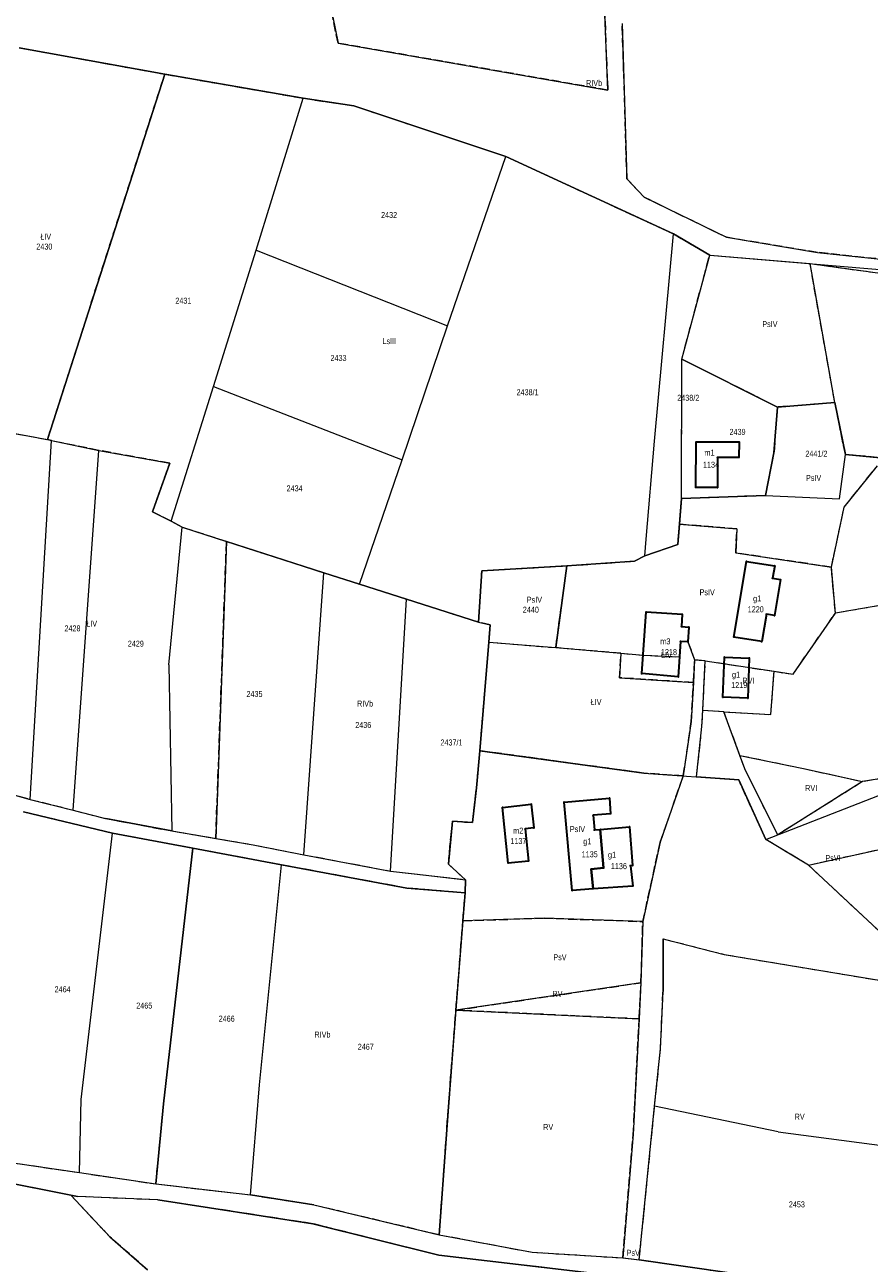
# Model space of a CAD drawing. Header units: metres. Extents: x 7496145 to 7500200, y 5498500 to 5502080.
# Tile 149 of 202: x 7499141 to 7499353, y 5498852 to 5499162. Entities that reach past the tile are written whole.
import ezdxf
from ezdxf.enums import TextEntityAlignment as Align

# ---------------------------------------------------------------- set-up
doc = ezdxf.new("R2010")
doc.units = ezdxf.units.M
doc.header["$MEASUREMENT"] = 0
for name, pattern in [('2.25_0.75', [3, 2.25, -0.75]), ('219-1000', [0]), ('egug-1000', [0])]:
    doc.linetypes.add(name, pattern=pattern)
doc.layers.get('0').update_dxf_attribs({"color": 2, "linetype": 'CONTINUOUS', "lineweight": 5})
for name, color, linetype in [('209-oznaczenie konturu klasyfikacyjnego', 7, 'CONTINUOUS'), ('211-numer działki ewidencyjnej', 7, 'CONTINUOUS'), ('217-kontur klasyfikacyjny', 7, 'CONTINUOUS'), ('218-kontur użytku gruntowego', 7, 'CONTINUOUS'), ('219-działka ewidencyjna', 7, 'CONTINUOUS'), ('312-budynek ewidencyjny', 7, 'CONTINUOUS'), ('312-oznaczenie budynku ewidencyjnego', 7, 'CONTINUOUS'), ('312-oznaczenie budynku ewidencyjnego-Atr117', 7, 'CONTINUOUS'), ('Punkt budynku', 7, 'CONTINUOUS')]:
    doc.layers.add(name, color=color, linetype=linetype)
doc.styles.get("Standard").update_dxf_attribs({"font": 'Working1250', "width": 0.75})

# ---------------------------------------------------------------- blocks, each defined once
blk = doc.blocks.new('PUNKTBUD')
at = {"color": 0}
blk.add_circle((0, 0), 0.09, dxfattribs=at)

msp = doc.modelspace()

# ---------------------------------------------------------------- linework, layer by layer
at = {"layer": '217-kontur klasyfikacyjny', "color": 3, "linetype": '2.25_0.75', "lineweight": 18, "flags": 128}
for points in [[(7499286.59, 5499168.92), (7499287.48, 5499145.67)], [(7499219.9, 5499157.42), (7499218.56, 5499163.93)], [(7499292.3, 5499123.44), (7499291.11, 5499162.35)], [(7499287.48, 5499145.67), (7499219.9, 5499157.42)], [(7499140.01, 5499156.26), (7499176.48, 5499149.63)], [(7499147.06, 5499058.13), (7499176.48, 5499149.63)], [(7499176.48, 5499149.63), (7499211.19, 5499143.61)], [(7499211.19, 5499143.61), (7499223.82, 5499141.73)], [(7499223.82, 5499141.73), (7499261.98, 5499129.04)], [(7499261.98, 5499129.04), (7499303.93, 5499109.64)], [(7499296.58, 5499118.82), (7499292.3, 5499123.44)], [(7499317.21, 5499108.77), (7499296.58, 5499118.82)], [(7499303.93, 5499109.64), (7499313.03, 5499104.31)], [(7499340.04, 5499104.98), (7499317.21, 5499108.77)], [(7499375.52, 5499101.2), (7499340.04, 5499104.98)], [(7499306.05, 5499078.25), (7499313.03, 5499104.31)], [(7499313.03, 5499104.31), (7499338.18, 5499102.19)], [(7499338.18, 5499102.19), (7499368.43, 5499098.05)], [(7499344.38, 5499067.35), (7499338.18, 5499102.19)], [(7499305.98, 5499043.3), (7499306.05, 5499078.25)], [(7499306.05, 5499078.25), (7499330.02, 5499066.25)], [(7499344.38, 5499067.35), (7499330.02, 5499066.25)], [(7499347.03, 5499054.38), (7499344.38, 5499067.35)], [(7499330.02, 5499066.25), (7499329.15, 5499054.79)], [(7499124.08, 5499062.34), (7499147.06, 5499058.13)], [(7499148.07, 5499057.83), (7499147.06, 5499058.13)], [(7499159.93, 5499055.39), (7499148.07, 5499057.83)], [(7499177.74, 5499052.18), (7499159.93, 5499055.39)], [(7499173.38, 5499040.03), (7499177.74, 5499052.18)], [(7499329.15, 5499054.79), (7499326.98, 5499044.1)], [(7499366.92, 5499052.47), (7499347.03, 5499054.38)], [(7499346.73, 5499041.17), (7499355.07, 5499051.56)], [(7499305.44, 5499036.89), (7499305.98, 5499043.3)], [(7499326.98, 5499044.1), (7499305.98, 5499043.3)], [(7499178.05, 5499037.64), (7499173.38, 5499040.03)], [(7499343.54, 5499026.15), (7499346.73, 5499041.17)], [(7499180.88, 5499036.14), (7499178.05, 5499037.64)], [(7499305.02, 5499031.84), (7499305.44, 5499036.89)], [(7499319.85, 5499035.75), (7499305.44, 5499036.89)], [(7499191.94, 5499032.57), (7499180.88, 5499036.14)], [(7499319.55, 5499029.7), (7499319.85, 5499035.75)], [(7499189.27, 5498958.18), (7499191.94, 5499032.57)], [(7499191.94, 5499032.57), (7499216.38, 5499024.69)], [(7499296.78, 5499028.98), (7499305.02, 5499031.84)], [(7499277.26, 5499026.46), (7499294.23, 5499027.65)], [(7499294.23, 5499027.65), (7499296.78, 5499028.98)], [(7499343.54, 5499026.15), (7499319.55, 5499029.7)], [(7499216.38, 5499024.69), (7499225.32, 5499021.87)], [(7499255.13, 5499012.38), (7499255.95, 5499025.23)], [(7499255.95, 5499025.23), (7499277.26, 5499026.46)], [(7499274.46, 5499005.97), (7499277.26, 5499026.46)], [(7499344.53, 5499014.6), (7499343.54, 5499026.15)], [(7499225.32, 5499021.87), (7499237.07, 5499018.09)], [(7499237.07, 5499018.09), (7499255.13, 5499012.38)], [(7499364.32, 5499018), (7499344.53, 5499014.6)], [(7499333.92, 5498999.32), (7499344.53, 5499014.6)], [(7499258.05, 5499011.71), (7499255.13, 5499012.38)], [(7499257.7, 5499007.33), (7499258.05, 5499011.71)], [(7499255.46, 5498980.16), (7499257.7, 5499007.33)], [(7499257.7, 5499007.33), (7499274.46, 5499005.97)], [(7499290.79, 5499004.56), (7499274.46, 5499005.97)], [(7499305.49, 5499003.64), (7499305.74, 5499007.55)], [(7499305.74, 5499007.55), (7499307.58, 5499007.43)], [(7499307.58, 5499007.43), (7499309.26, 5499002.93)], [(7499290.43, 5498998.43), (7499290.79, 5499004.56)], [(7499290.79, 5499004.56), (7499296.33, 5499004.08)], [(7499296.33, 5499004.08), (7499305.49, 5499003.64)], [(7499308.95, 5498997.24), (7499309.26, 5499002.93)], [(7499309.26, 5499002.93), (7499311.94, 5499002.67)], [(7499311.29, 5498990.19), (7499311.94, 5499002.67)], [(7499311.94, 5499002.67), (7499329.17, 5499000.04)], [(7499328.39, 5498989.23), (7499329.17, 5499000.04)], [(7499329.17, 5499000.04), (7499333.92, 5498999.32)], [(7499308.95, 5498997.24), (7499290.43, 5498998.43)], [(7499308.42, 5498987.48), (7499308.95, 5498997.24)], [(7499311.08, 5498986.18), (7499311.29, 5498990.19)], [(7499316.61, 5498989.89), (7499311.29, 5498990.19)], [(7499320.6, 5498978.97), (7499316.61, 5498989.89)], [(7499316.61, 5498989.89), (7499328.39, 5498989.23)], [(7499306.43, 5498973.83), (7499308.42, 5498987.48)], [(7499309.77, 5498973.59), (7499311.08, 5498986.18)], [(7499254.61, 5498970.87), (7499255.46, 5498980.16)], [(7499296.57, 5498974.53), (7499255.46, 5498980.16)], [(7499321.97, 5498975.22), (7499320.6, 5498978.97)], [(7499320.6, 5498978.97), (7499336.51, 5498975.7)], [(7499119.67, 5498974.41), (7499142.74, 5498967.95)], [(7499306.43, 5498973.83), (7499296.57, 5498974.53)], [(7499330.1, 5498959.1), (7499321.97, 5498975.22)], [(7499336.51, 5498975.7), (7499351.34, 5498972.41)], [(7499362.88, 5498974.25), (7499351.34, 5498972.41)], [(7499300.62, 5498957.23), (7499306.43, 5498973.83)], [(7499320.3, 5498972.84), (7499309.77, 5498973.59)], [(7499327.09, 5498957.93), (7499320.3, 5498972.84)], [(7499351.34, 5498972.41), (7499330.1, 5498959.1)], [(7499253.62, 5498962.15), (7499254.61, 5498970.87)], [(7499142.74, 5498967.95), (7499153.56, 5498965.27)], [(7499153.56, 5498965.27), (7499161.7, 5498963.17)], [(7499163.4, 5498959.46), (7499141.06, 5498964.82)], [(7499161.7, 5498963.17), (7499178.29, 5498960.04)], [(7499247.55, 5498951.73), (7499248.56, 5498962.47)], [(7499248.56, 5498962.47), (7499253.62, 5498962.15)], [(7499183.55, 5498955.7), (7499163.4, 5498959.46)], [(7499178.29, 5498960.04), (7499189.27, 5498958.18)], [(7499176.2, 5498891.69), (7499183.55, 5498955.7)], [(7499205.74, 5498951.55), (7499183.55, 5498955.7)], [(7499189.27, 5498958.18), (7499198.63, 5498956.6)], [(7499198.63, 5498956.6), (7499211.35, 5498954.08)], [(7499296.27, 5498937.35), (7499300.62, 5498957.23)], [(7499337.78, 5498951.51), (7499327.09, 5498957.93)], [(7499337.78, 5498951.51), (7499356.34, 5498955.6)], [(7499211.35, 5498954.08), (7499233.07, 5498950)], [(7499237.12, 5498945.74), (7499205.74, 5498951.55)], [(7499233.07, 5498950), (7499242.66, 5498948.87)], [(7499251.83, 5498947.83), (7499247.55, 5498951.73)], [(7499364.94, 5498926.16), (7499337.78, 5498951.51)], [(7499242.66, 5498948.87), (7499251.83, 5498947.83)], [(7499251.83, 5498947.83), (7499251.74, 5498944.57)], [(7499251.74, 5498944.57), (7499237.12, 5498945.74)], [(7499251.19, 5498937.56), (7499251.74, 5498944.57)], [(7499249.45, 5498915.16), (7499251.19, 5498937.56)], [(7499251.19, 5498937.56), (7499271.58, 5498938.18)], [(7499271.58, 5498938.18), (7499296.27, 5498937.35)], [(7499295.82, 5498922.01), (7499296.27, 5498937.35)], [(7499301.34, 5498919.82), (7499301.37, 5498933.03)], [(7499301.37, 5498933.03), (7499316.67, 5498929.11)], [(7499316.67, 5498929.11), (7499365.62, 5498920.97)], [(7499249.45, 5498915.16), (7499295.82, 5498922.01)], [(7499295.36, 5498912.97), (7499295.82, 5498922.01)], [(7499300.72, 5498905.46), (7499301.34, 5498919.82)], [(7499247.56, 5498890.92), (7499249.45, 5498915.16)], [(7499295.36, 5498912.97), (7499249.45, 5498915.16)], [(7499293.87, 5498884.03), (7499295.36, 5498912.97)], [(7499299.24, 5498891.11), (7499300.72, 5498905.46)], [(7499174.24, 5498871.63), (7499176.2, 5498891.69)], [(7499245.27, 5498858.9), (7499247.56, 5498890.92)], [(7499295.38, 5498852.61), (7499299.24, 5498891.11)], [(7499291.23, 5498853.1), (7499293.87, 5498884.03)], [(7499134.34, 5498877.51), (7499155.13, 5498874.44)], [(7499152.92, 5498868.82), (7499133.14, 5498872.75)], [(7499155.13, 5498874.44), (7499174.24, 5498871.63)], [(7499162.72, 5498858.37), (7499152.92, 5498868.82)], [(7499154.65, 5498868.48), (7499152.92, 5498868.82)], [(7499174.24, 5498871.63), (7499197.93, 5498868.86)], [(7499197.93, 5498868.86), (7499213.84, 5498866.4)], [(7499174.76, 5498867.6), (7499154.65, 5498868.48)], [(7499213.58, 5498861.66), (7499174.76, 5498867.6)], [(7499213.84, 5498866.4), (7499245.27, 5498858.9)], [(7499245.12, 5498853.73), (7499213.58, 5498861.66)], [(7499172.12, 5498850.12), (7499162.72, 5498858.37)], [(7499245.27, 5498858.9), (7499268.53, 5498854.51)], [(7499282.92, 5498849.35), (7499245.12, 5498853.73)], [(7499268.53, 5498854.51), (7499291.23, 5498853.1)], [(7499291.23, 5498853.1), (7499295.38, 5498852.61)], [(7499295.38, 5498852.61), (7499340.63, 5498846.1)]]:
    msp.add_lwpolyline(points, dxfattribs=at)
at = {"layer": '218-kontur użytku gruntowego', "color": 3, "linetype": 'egug-1000', "lineweight": 18, "flags": 128}
for points in [[(7499287.48, 5499145.67), (7499286.59, 5499168.92)], [(7499218.56, 5499163.93), (7499219.9, 5499157.42)], [(7499291.11, 5499162.35), (7499292.3, 5499123.44)], [(7499219.9, 5499157.42), (7499287.48, 5499145.67)], [(7499176.48, 5499149.63), (7499140.01, 5499156.26)], [(7499176.48, 5499149.63), (7499147.06, 5499058.13)], [(7499211.19, 5499143.61), (7499176.48, 5499149.63)], [(7499223.82, 5499141.73), (7499211.19, 5499143.61)], [(7499261.98, 5499129.04), (7499223.82, 5499141.73)], [(7499303.93, 5499109.64), (7499261.98, 5499129.04)], [(7499292.3, 5499123.44), (7499296.58, 5499118.82)], [(7499296.58, 5499118.82), (7499317.21, 5499108.77)], [(7499313.03, 5499104.31), (7499303.93, 5499109.64)], [(7499317.21, 5499108.77), (7499340.04, 5499104.98)], [(7499340.04, 5499104.98), (7499375.52, 5499101.2)], [(7499306.05, 5499078.25), (7499313.03, 5499104.31)], [(7499313.03, 5499104.31), (7499338.18, 5499102.19)], [(7499338.18, 5499102.19), (7499368.43, 5499098.05)], [(7499344.38, 5499067.35), (7499338.18, 5499102.19)], [(7499305.98, 5499043.3), (7499306.05, 5499078.25)], [(7499330.02, 5499066.25), (7499306.05, 5499078.25)], [(7499344.38, 5499067.35), (7499330.02, 5499066.25)], [(7499347.03, 5499054.38), (7499344.38, 5499067.35)], [(7499330.02, 5499066.25), (7499329.15, 5499054.79)], [(7499124.08, 5499062.34), (7499147.06, 5499058.13)], [(7499147.06, 5499058.13), (7499148.07, 5499057.83)], [(7499148.07, 5499057.83), (7499159.93, 5499055.39)], [(7499159.93, 5499055.39), (7499177.74, 5499052.18)], [(7499177.74, 5499052.18), (7499173.38, 5499040.03)], [(7499329.15, 5499054.79), (7499326.98, 5499044.1)], [(7499366.92, 5499052.47), (7499347.03, 5499054.38)], [(7499346.73, 5499041.17), (7499355.07, 5499051.56)], [(7499305.98, 5499043.3), (7499305.44, 5499036.89)], [(7499326.98, 5499044.1), (7499305.98, 5499043.3)], [(7499173.38, 5499040.03), (7499178.05, 5499037.64)], [(7499343.54, 5499026.15), (7499346.73, 5499041.17)], [(7499178.05, 5499037.64), (7499180.88, 5499036.14)], [(7499305.44, 5499036.89), (7499305.02, 5499031.84)], [(7499305.44, 5499036.89), (7499319.85, 5499035.75)], [(7499180.88, 5499036.14), (7499191.94, 5499032.57)], [(7499319.85, 5499035.75), (7499319.55, 5499029.7)], [(7499191.94, 5499032.57), (7499189.27, 5498958.18)], [(7499216.38, 5499024.69), (7499191.94, 5499032.57)], [(7499305.02, 5499031.84), (7499296.78, 5499028.98)], [(7499294.23, 5499027.65), (7499277.26, 5499026.46)], [(7499296.78, 5499028.98), (7499294.23, 5499027.65)], [(7499319.55, 5499029.7), (7499343.54, 5499026.15)], [(7499225.32, 5499021.87), (7499216.38, 5499024.69)], [(7499255.95, 5499025.23), (7499255.13, 5499012.38)], [(7499277.26, 5499026.46), (7499255.95, 5499025.23)], [(7499277.26, 5499026.46), (7499274.46, 5499005.97)], [(7499344.53, 5499014.6), (7499343.54, 5499026.15)], [(7499237.07, 5499018.09), (7499225.32, 5499021.87)], [(7499255.13, 5499012.38), (7499237.07, 5499018.09)], [(7499364.32, 5499018), (7499344.53, 5499014.6)], [(7499333.92, 5498999.32), (7499344.53, 5499014.6)], [(7499255.13, 5499012.38), (7499258.05, 5499011.71)], [(7499258.05, 5499011.71), (7499257.7, 5499007.33)], [(7499257.7, 5499007.33), (7499255.46, 5498980.16)], [(7499257.7, 5499007.33), (7499274.46, 5499005.97)], [(7499274.46, 5499005.97), (7499290.79, 5499004.56)], [(7499305.49, 5499003.64), (7499305.74, 5499007.55)], [(7499305.74, 5499007.55), (7499307.58, 5499007.43)], [(7499307.58, 5499007.43), (7499309.26, 5499002.93)], [(7499290.79, 5499004.56), (7499290.43, 5498998.43)], [(7499290.79, 5499004.56), (7499296.33, 5499004.08)], [(7499296.33, 5499004.08), (7499305.49, 5499003.64)], [(7499309.26, 5499002.93), (7499308.95, 5498997.24)], [(7499311.94, 5499002.67), (7499309.26, 5499002.93)], [(7499311.29, 5498990.19), (7499311.94, 5499002.67)], [(7499311.94, 5499002.67), (7499329.17, 5499000.04)], [(7499328.39, 5498989.23), (7499329.17, 5499000.04)], [(7499329.17, 5499000.04), (7499333.92, 5498999.32)], [(7499290.43, 5498998.43), (7499308.95, 5498997.24)], [(7499308.95, 5498997.24), (7499308.42, 5498987.48)], [(7499311.08, 5498986.18), (7499311.29, 5498990.19)], [(7499316.61, 5498989.89), (7499311.29, 5498990.19)], [(7499320.6, 5498978.97), (7499316.61, 5498989.89)], [(7499316.61, 5498989.89), (7499328.39, 5498989.23)], [(7499308.42, 5498987.48), (7499306.43, 5498973.83)], [(7499309.77, 5498973.59), (7499311.08, 5498986.18)], [(7499255.46, 5498980.16), (7499254.61, 5498970.87)], [(7499255.46, 5498980.16), (7499296.57, 5498974.53)], [(7499321.97, 5498975.22), (7499320.6, 5498978.97)], [(7499320.6, 5498978.97), (7499336.51, 5498975.7)], [(7499119.67, 5498974.41), (7499142.74, 5498967.95)], [(7499296.57, 5498974.53), (7499306.43, 5498973.83)], [(7499330.1, 5498959.1), (7499321.97, 5498975.22)], [(7499336.51, 5498975.7), (7499351.34, 5498972.41)], [(7499362.88, 5498974.25), (7499351.34, 5498972.41)], [(7499306.43, 5498973.83), (7499300.62, 5498957.23)], [(7499320.3, 5498972.84), (7499309.77, 5498973.59)], [(7499327.09, 5498957.93), (7499320.3, 5498972.84)], [(7499351.34, 5498972.41), (7499330.1, 5498959.1)], [(7499254.61, 5498970.87), (7499253.62, 5498962.15)], [(7499142.74, 5498967.95), (7499153.56, 5498965.27)], [(7499153.56, 5498965.27), (7499161.7, 5498963.17)], [(7499163.4, 5498959.46), (7499141.06, 5498964.82)], [(7499161.7, 5498963.17), (7499178.29, 5498960.04)], [(7499248.56, 5498962.47), (7499247.55, 5498951.73)], [(7499253.62, 5498962.15), (7499248.56, 5498962.47)], [(7499183.55, 5498955.7), (7499163.4, 5498959.46)], [(7499178.29, 5498960.04), (7499189.27, 5498958.18)], [(7499183.55, 5498955.7), (7499176.2, 5498891.69)], [(7499205.74, 5498951.55), (7499183.55, 5498955.7)], [(7499189.27, 5498958.18), (7499198.63, 5498956.6)], [(7499198.63, 5498956.6), (7499211.35, 5498954.08)], [(7499300.62, 5498957.23), (7499296.27, 5498937.35)], [(7499337.78, 5498951.51), (7499327.09, 5498957.93)], [(7499337.78, 5498951.51), (7499356.34, 5498955.6)], [(7499211.35, 5498954.08), (7499233.07, 5498950)], [(7499237.12, 5498945.74), (7499205.74, 5498951.55)], [(7499233.07, 5498950), (7499242.66, 5498948.87)], [(7499247.55, 5498951.73), (7499251.83, 5498947.83)], [(7499364.94, 5498926.16), (7499337.78, 5498951.51)], [(7499242.66, 5498948.87), (7499251.83, 5498947.83)], [(7499251.83, 5498947.83), (7499251.74, 5498944.57)], [(7499251.74, 5498944.57), (7499237.12, 5498945.74)], [(7499251.74, 5498944.57), (7499251.19, 5498937.56)], [(7499251.19, 5498937.56), (7499249.45, 5498915.16)], [(7499271.58, 5498938.18), (7499251.19, 5498937.56)], [(7499296.27, 5498937.35), (7499271.58, 5498938.18)], [(7499296.27, 5498937.35), (7499295.82, 5498922.01)], [(7499301.34, 5498919.82), (7499301.37, 5498933.03)], [(7499301.37, 5498933.03), (7499316.67, 5498929.11)], [(7499316.67, 5498929.11), (7499365.62, 5498920.97)], [(7499295.82, 5498922.01), (7499249.45, 5498915.16)], [(7499295.82, 5498922.01), (7499295.36, 5498912.97)], [(7499300.72, 5498905.46), (7499301.34, 5498919.82)], [(7499249.45, 5498915.16), (7499247.56, 5498890.92)], [(7499249.45, 5498915.16), (7499295.36, 5498912.97)], [(7499295.36, 5498912.97), (7499293.87, 5498884.03)], [(7499299.24, 5498891.11), (7499300.72, 5498905.46)], [(7499176.2, 5498891.69), (7499174.24, 5498871.63)], [(7499247.56, 5498890.92), (7499245.27, 5498858.9)], [(7499295.38, 5498852.61), (7499299.24, 5498891.11)], [(7499293.87, 5498884.03), (7499291.23, 5498853.1)], [(7499134.34, 5498877.51), (7499155.13, 5498874.44)], [(7499152.92, 5498868.82), (7499133.14, 5498872.75)], [(7499155.13, 5498874.44), (7499174.24, 5498871.63)], [(7499152.92, 5498868.82), (7499162.72, 5498858.37)], [(7499154.65, 5498868.48), (7499152.92, 5498868.82)], [(7499174.24, 5498871.63), (7499197.93, 5498868.86)], [(7499197.93, 5498868.86), (7499213.84, 5498866.4)], [(7499174.76, 5498867.6), (7499154.65, 5498868.48)], [(7499213.58, 5498861.66), (7499174.76, 5498867.6)], [(7499213.84, 5498866.4), (7499245.27, 5498858.9)], [(7499245.12, 5498853.73), (7499213.58, 5498861.66)], [(7499162.72, 5498858.37), (7499172.12, 5498850.12)], [(7499245.27, 5498858.9), (7499268.53, 5498854.51)], [(7499282.92, 5498849.35), (7499245.12, 5498853.73)], [(7499268.53, 5498854.51), (7499291.23, 5498853.1)], [(7499291.23, 5498853.1), (7499295.38, 5498852.61)], [(7499295.38, 5498852.61), (7499340.63, 5498846.1)]]:
    msp.add_lwpolyline(points, dxfattribs=at)
at = {"layer": '219-działka ewidencyjna', "color": 3, "linetype": '219-1000', "lineweight": 18, "flags": 128}
for points in [[(7499140.01, 5499156.26), (7499176.48, 5499149.63)], [(7499147.06, 5499058.13), (7499176.48, 5499149.63)], [(7499176.48, 5499149.63), (7499211.19, 5499143.61)], [(7499199.38, 5499105.56), (7499211.19, 5499143.61)], [(7499211.19, 5499143.61), (7499223.82, 5499141.73)], [(7499223.82, 5499141.73), (7499261.98, 5499129.04)], [(7499247.35, 5499086.62), (7499261.98, 5499129.04)], [(7499261.98, 5499129.04), (7499303.93, 5499109.64)], [(7499299.18, 5499057.69), (7499303.93, 5499109.64)], [(7499303.93, 5499109.64), (7499313.03, 5499104.31)], [(7499188.67, 5499071.39), (7499199.38, 5499105.56)], [(7499199.38, 5499105.56), (7499247.35, 5499086.62)], [(7499306.05, 5499078.25), (7499313.03, 5499104.31)], [(7499313.03, 5499104.31), (7499392.23, 5499097.65)], [(7499235.97, 5499053.04), (7499247.35, 5499086.62)], [(7499305.98, 5499043.3), (7499306.05, 5499078.25)], [(7499306.05, 5499078.25), (7499330.02, 5499066.25)], [(7499178.05, 5499037.64), (7499188.67, 5499071.39)], [(7499188.67, 5499071.39), (7499235.97, 5499053.04)], [(7499330.02, 5499066.25), (7499344.38, 5499067.35)], [(7499344.38, 5499067.35), (7499347.03, 5499054.38)], [(7499329.15, 5499054.79), (7499330.02, 5499066.25)], [(7499124.08, 5499062.34), (7499147.06, 5499058.13)], [(7499147.06, 5499058.13), (7499148.07, 5499057.83)], [(7499142.74, 5498967.95), (7499148.07, 5499057.83)], [(7499148.07, 5499057.83), (7499159.93, 5499055.39)], [(7499153.56, 5498965.27), (7499159.93, 5499055.39)], [(7499159.93, 5499055.39), (7499177.74, 5499052.18)], [(7499297.12, 5499033.19), (7499299.18, 5499057.69)], [(7499173.38, 5499040.03), (7499177.74, 5499052.18)], [(7499225.32, 5499021.87), (7499235.97, 5499053.04)], [(7499326.98, 5499044.1), (7499329.15, 5499054.79)], [(7499345.59, 5499043.26), (7499347.03, 5499054.38)], [(7499347.03, 5499054.38), (7499397.55, 5499049.53)], [(7499305.02, 5499031.84), (7499305.98, 5499043.3)], [(7499305.98, 5499043.3), (7499326.98, 5499044.1)], [(7499326.98, 5499044.1), (7499345.59, 5499043.26)], [(7499173.38, 5499040.03), (7499178.05, 5499037.64)], [(7499180.88, 5499036.14), (7499178.05, 5499037.64)], [(7499177.51, 5499001.65), (7499180.88, 5499036.14)], [(7499180.88, 5499036.14), (7499216.38, 5499024.69)], [(7499296.78, 5499028.98), (7499297.12, 5499033.19)], [(7499296.78, 5499028.98), (7499305.02, 5499031.84)], [(7499277.26, 5499026.46), (7499294.23, 5499027.65)], [(7499294.23, 5499027.65), (7499296.78, 5499028.98)], [(7499211.35, 5498954.08), (7499216.38, 5499024.69)], [(7499216.38, 5499024.69), (7499225.32, 5499021.87)], [(7499255.13, 5499012.38), (7499255.95, 5499025.23)], [(7499255.95, 5499025.23), (7499277.26, 5499026.46)], [(7499274.46, 5499005.97), (7499277.26, 5499026.46)], [(7499225.32, 5499021.87), (7499237.07, 5499018.09)], [(7499233.07, 5498950), (7499237.07, 5499018.09)], [(7499237.07, 5499018.09), (7499255.13, 5499012.38)], [(7499255.13, 5499012.38), (7499258.05, 5499011.71)], [(7499257.7, 5499007.33), (7499258.05, 5499011.71)], [(7499255.46, 5498980.16), (7499257.7, 5499007.33)], [(7499257.7, 5499007.33), (7499274.46, 5499005.97)], [(7499177.51, 5499001.65), (7499178.29, 5498960.04)], [(7499327.09, 5498957.93), (7499390.11, 5498982.44)], [(7499254.61, 5498970.87), (7499255.46, 5498980.16)], [(7499296.57, 5498974.53), (7499255.46, 5498980.16)], [(7499119.67, 5498974.41), (7499142.74, 5498967.95)], [(7499296.57, 5498974.53), (7499320.3, 5498972.84)], [(7499320.3, 5498972.84), (7499327.09, 5498957.93)], [(7499253.62, 5498962.15), (7499254.61, 5498970.87)], [(7499142.74, 5498967.95), (7499153.56, 5498965.27)], [(7499153.56, 5498965.27), (7499161.7, 5498963.17)], [(7499141.06, 5498964.82), (7499163.4, 5498959.46)], [(7499178.29, 5498960.04), (7499161.7, 5498963.17)], [(7499247.55, 5498951.73), (7499248.56, 5498962.47)], [(7499248.56, 5498962.47), (7499253.62, 5498962.15)], [(7499155.56, 5498892.79), (7499163.4, 5498959.46)], [(7499163.4, 5498959.46), (7499183.55, 5498955.7)], [(7499178.29, 5498960.04), (7499198.63, 5498956.6)], [(7499176.2, 5498891.69), (7499183.55, 5498955.7)], [(7499183.55, 5498955.7), (7499205.74, 5498951.55)], [(7499198.63, 5498956.6), (7499211.35, 5498954.08)], [(7499211.35, 5498954.08), (7499233.07, 5498950)], [(7499200.2, 5498896.41), (7499205.74, 5498951.55)], [(7499205.74, 5498951.55), (7499237.12, 5498945.74)], [(7499233.07, 5498950), (7499242.66, 5498948.87)], [(7499247.55, 5498951.73), (7499251.83, 5498947.83)], [(7499242.66, 5498948.87), (7499251.83, 5498947.83)], [(7499251.74, 5498944.57), (7499251.83, 5498947.83)], [(7499237.12, 5498945.74), (7499251.74, 5498944.57)], [(7499247.56, 5498890.92), (7499251.74, 5498944.57)], [(7499301.37, 5498933.03), (7499301.34, 5498919.82)], [(7499301.37, 5498933.03), (7499316.67, 5498929.11)], [(7499316.67, 5498929.11), (7499365.62, 5498920.97)], [(7499300.72, 5498905.46), (7499301.34, 5498919.82)], [(7499299.24, 5498891.11), (7499300.72, 5498905.46)], [(7499197.93, 5498868.86), (7499200.2, 5498896.41)], [(7499155.13, 5498874.44), (7499155.56, 5498892.79)], [(7499174.24, 5498871.63), (7499176.2, 5498891.69)], [(7499245.27, 5498858.9), (7499247.56, 5498890.92)], [(7499295.38, 5498852.61), (7499299.24, 5498891.11)], [(7499330.22, 5498884.65), (7499299.24, 5498891.11)], [(7499330.22, 5498884.65), (7499366.35, 5498879.9)], [(7499134.34, 5498877.51), (7499155.13, 5498874.44)], [(7499133.14, 5498872.75), (7499154.65, 5498868.48)], [(7499155.13, 5498874.44), (7499174.24, 5498871.63)], [(7499174.24, 5498871.63), (7499197.93, 5498868.86)], [(7499213.84, 5498866.4), (7499197.93, 5498868.86)], [(7499174.76, 5498867.6), (7499154.65, 5498868.48)], [(7499174.76, 5498867.6), (7499213.58, 5498861.66)], [(7499213.84, 5498866.4), (7499245.27, 5498858.9)], [(7499213.58, 5498861.66), (7499245.12, 5498853.73)], [(7499245.27, 5498858.9), (7499268.53, 5498854.51)], [(7499245.12, 5498853.73), (7499282.92, 5498849.35)], [(7499268.53, 5498854.51), (7499291.23, 5498853.1)], [(7499291.23, 5498853.1), (7499295.38, 5498852.61)], [(7499340.63, 5498846.1), (7499295.38, 5498852.61)]]:
    msp.add_lwpolyline(points, dxfattribs=at)
at = {"layer": '312-budynek ewidencyjny', "color": 7, "linetype": 'Continuous', "lineweight": 35, "flags": 128}
for points in [[(7499309.53, 5499046.13), (7499309.66, 5499057.5)], [(7499309.66, 5499057.5), (7499320.39, 5499057.51)], [(7499320.39, 5499057.51), (7499320.37, 5499053.65)], [(7499320.37, 5499053.65), (7499314.98, 5499053.65)], [(7499314.98, 5499053.65), (7499314.98, 5499046.07)], [(7499314.98, 5499046.07), (7499309.53, 5499046.13)], [(7499319.12, 5499008.63), (7499322.27, 5499027.59)], [(7499322.27, 5499027.59), (7499329.32, 5499026.45)], [(7499329.32, 5499026.45), (7499328.79, 5499023.35)], [(7499328.79, 5499023.35), (7499330.78, 5499023.01)], [(7499330.78, 5499023.01), (7499329.27, 5499013.99)], [(7499296, 5498999.47), (7499297.1, 5499014.92)], [(7499297.1, 5499014.92), (7499306.18, 5499014.33)], [(7499306.18, 5499014.33), (7499305.98, 5499011.23)], [(7499327.24, 5499014.33), (7499326.07, 5499007.49)], [(7499329.27, 5499013.99), (7499327.24, 5499014.33)], [(7499305.98, 5499011.23), (7499307.82, 5499011.11)], [(7499307.82, 5499011.11), (7499307.58, 5499007.43)], [(7499326.07, 5499007.49), (7499319.12, 5499008.63)], [(7499305.74, 5499007.55), (7499305.16, 5498998.67)], [(7499307.58, 5499007.43), (7499305.74, 5499007.55)], [(7499316.33, 5498993.57), (7499316.71, 5499003.6)], [(7499316.71, 5499003.6), (7499322.95, 5499003.36)], [(7499322.95, 5499003.36), (7499322.58, 5498993.33)], [(7499305.16, 5498998.67), (7499296, 5498999.47)], [(7499322.58, 5498993.33), (7499316.33, 5498993.57)], [(7499276.53, 5498967.26), (7499287.92, 5498968.24)], [(7499287.92, 5498968.24), (7499288.21, 5498964.36)], [(7499261.13, 5498965.94), (7499268.29, 5498966.75)], [(7499262.54, 5498952.01), (7499261.13, 5498965.94)], [(7499268.29, 5498966.75), (7499268.97, 5498960.79)], [(7499278.57, 5498945.12), (7499276.53, 5498967.26)], [(7499288.21, 5498964.36), (7499283.83, 5498963.98)], [(7499283.83, 5498963.98), (7499284.15, 5498960.3)], [(7499268.97, 5498960.79), (7499266.78, 5498960.54)], [(7499266.78, 5498960.54), (7499267.59, 5498952.52)], [(7499284.15, 5498960.3), (7499285.62, 5498960.43)], [(7499285.62, 5498960.43), (7499292.94, 5498961.08)], [(7499285.62, 5498960.43), (7499286.45, 5498950.78)], [(7499286.45, 5498950.78), (7499285.62, 5498960.43)], [(7499292.94, 5498961.08), (7499293.73, 5498951.4)], [(7499267.59, 5498952.52), (7499262.54, 5498952.01)], [(7499286.45, 5498950.78), (7499283.37, 5498950.51)], [(7499283.37, 5498950.51), (7499286.45, 5498950.78)], [(7499283.37, 5498950.51), (7499283.8, 5498945.57)], [(7499283.8, 5498945.57), (7499283.37, 5498950.51)], [(7499293.73, 5498951.4), (7499293.16, 5498951.35)], [(7499293.16, 5498951.35), (7499293.76, 5498946.25)], [(7499293.76, 5498946.25), (7499283.8, 5498945.57)], [(7499283.8, 5498945.57), (7499278.57, 5498945.12)]]:
    msp.add_lwpolyline(points, dxfattribs=at)

# ---------------------------------------------------------------- block references
at = {"layer": 'Punkt budynku', "color": 5, "linetype": 'Continuous', "lineweight": 13}
for p in [(7499309.66, 5499057.5), (7499320.39, 5499057.51), (7499314.98, 5499053.65), (7499320.37, 5499053.65), (7499309.53, 5499046.13), (7499314.98, 5499046.07), (7499322.27, 5499027.59), (7499329.32, 5499026.45), (7499328.79, 5499023.35), (7499330.78, 5499023.01), (7499297.1, 5499014.92), (7499306.18, 5499014.33), (7499327.24, 5499014.33), (7499329.27, 5499013.99), (7499305.98, 5499011.23), (7499307.82, 5499011.11), (7499319.12, 5499008.63), (7499305.74, 5499007.55), (7499307.58, 5499007.43), (7499326.07, 5499007.49), (7499316.71, 5499003.6), (7499322.95, 5499003.36), (7499296, 5498999.47), (7499305.16, 5498998.67), (7499316.33, 5498993.57), (7499322.58, 5498993.33), (7499287.92, 5498968.24), (7499261.13, 5498965.94), (7499268.29, 5498966.75), (7499276.53, 5498967.26), (7499283.83, 5498963.98), (7499288.21, 5498964.36), (7499266.78, 5498960.54), (7499268.97, 5498960.79), (7499284.15, 5498960.3), (7499285.62, 5498960.43), (7499292.94, 5498961.08), (7499267.59, 5498952.52), (7499262.54, 5498952.01), (7499283.37, 5498950.51), (7499286.45, 5498950.78), (7499293.16, 5498951.35), (7499293.73, 5498951.4), (7499293.76, 5498946.25), (7499278.57, 5498945.12), (7499283.8, 5498945.57)]:
    msp.add_blockref('PUNKTBUD', p, dxfattribs=at)

# ---------------------------------------------------------------- texts
at = {"layer": '209-oznaczenie konturu klasyfikacyjnego', "color": 3, "linetype": 'Continuous', "lineweight": 18, "width": 0.79}
for s, p in [('RIVb', (7499282.06, 5499146.67)), ('ŁIV', (7499145.3, 5499108.2)), ('PsIV', (7499326.22, 5499086.28)), ('LsIII', (7499231.05, 5499082.01)), ('PsIV', (7499337.18, 5499047.75)), ('PsIV', (7499267.2, 5499017.22)), ('PsIV', (7499310.5, 5499019.11)), ('ŁIV', (7499156.81, 5499011.26)), ('ŁIV', (7499300.85, 5499003.4)), ('RVI', (7499321.23, 5498996.95)), ('RIVb', (7499224.66, 5498991.2)), ('ŁIV', (7499283.21, 5498991.58)), ('RVI', (7499336.97, 5498970.04)), ('PsIV', (7499277.99, 5498959.76)), ('PsVI', (7499342.02, 5498952.51)), ('PsV', (7499273.86, 5498927.67)), ('RV', (7499273.64, 5498918.49)), ('RIVb', (7499213.99, 5498908.3)), ('RV', (7499334.33, 5498887.71)), ('RV', (7499271.32, 5498885.13)), ('PsV', (7499292.23, 5498853.61))]:
    msp.add_text(s, height=1.5, dxfattribs=at).set_placement(p)
at = {"layer": '211-numer działki ewidencyjnej', "color": 3, "linetype": 'Continuous', "lineweight": 18, "width": 0.79}
for s, p in [('2432', (7499230.68, 5499115.12)), ('2430', (7499144.3, 5499107.2)), ('2431', (7499179.13, 5499093.64)), ('2433', (7499218.01, 5499079.3)), ('2438/1', (7499264.63, 5499070.71)), ('2438/2', (7499304.91, 5499069.31)), ('2439', (7499318, 5499060.78)), ('2441/2', (7499337.01, 5499055.31)), ('2434', (7499207.01, 5499046.63)), ('2440', (7499266.2, 5499016.22)), ('2428', (7499151.34, 5499011.55)), ('2429', (7499167.22, 5499007.72)), ('2435', (7499196.95, 5498995.11)), ('2436', (7499224.21, 5498987.35)), ('2437/1', (7499245.56, 5498982.96))]:
    msp.add_text(s, height=1.5, dxfattribs=at).set_placement(p, align=Align.TOP_LEFT)
for s, p in [('2464', (7499148.87, 5498919.63)), ('2465', (7499169.34, 5498915.55)), ('2466', (7499189.99, 5498912.28)), ('2467', (7499224.84, 5498905.23)), ('2453', (7499332.87, 5498865.75))]:
    msp.add_text(s, height=1.5, dxfattribs=at).set_placement(p)
at = {"layer": '312-oznaczenie budynku ewidencyjnego', "color": 7, "linetype": 'Continuous', "lineweight": 18, "width": 0.79}
for s, p in [('1134', (7499311.36, 5499052.55)), ('1220', (7499322.56, 5499016.33)), ('1218', (7499300.82, 5499005.6)), ('1219', (7499318.43, 5498997.35)), ('1137', (7499263.08, 5498958.28)), ('1135', (7499280.96, 5498954.96)), ('1136', (7499288.27, 5498951.98))]:
    msp.add_text(s, height=1.5, dxfattribs=at).set_placement(p, align=Align.TOP_LEFT)
at = {"layer": '312-oznaczenie budynku ewidencyjnego-Atr117', "color": 7, "width": 0.9}
msp.add_text('m1', height=1.5, dxfattribs=at).set_placement((7499311.69, 5499055.59), align=Align.TOP_LEFT)
for s, p in [('g1', (7499324.95, 5499017.54)), ('m3', (7499301.91, 5499006.8)), ('g1', (7499319.64, 5498998.47)), ('m2', (7499265.05, 5498959.38)), ('g1', (7499282.37, 5498956.68)), ('g1', (7499288.57, 5498953.33))]:
    msp.add_text(s, height=1.5, dxfattribs=at).set_placement(p, align=Align.CENTER)

doc.saveas('drawing.dxf')
